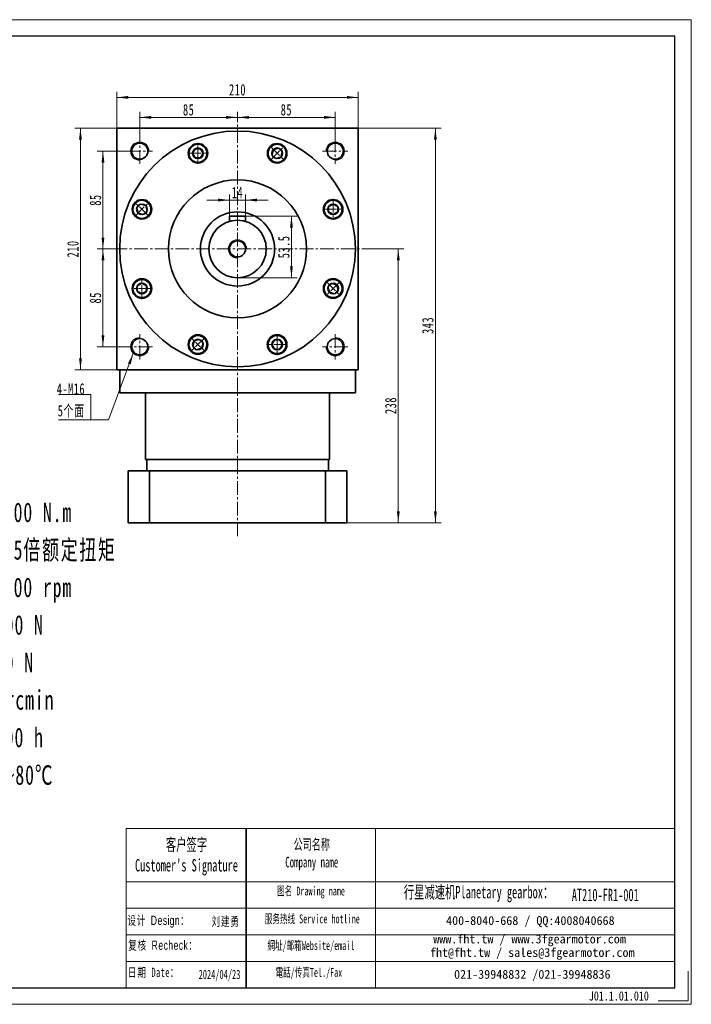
# Model space of a CAD drawing. Header units: millimetres. Extents: x 2133 to 3350, y 2111 to 2967.
# Tile 2 of 2: x 2766 to 3350, y 2111 to 2967. Entities that reach past the tile are written whole.
import ezdxf

# ---------------------------------------------------------------- set-up
doc = ezdxf.new("R2010")
doc.units = ezdxf.units.MM
doc.set_wipeout_variables(frame=1)
doc.linetypes.add('点画线', pattern=[18, 12, -2, 2, -2])
doc.layers.get('0').update_dxf_attribs({"lineweight": 35})
doc.layers.add('6文字层', color=3, linetype='Continuous')
for name, color, linetype, lineweight in [('7标注层', 4, 'Continuous', 18), ('SLD-0', 7, 'Continuous', 18), ('中心线层', 1, '点画线', 18), ('图框_外框线', 7, 'Continuous', 18), ('尺寸线层', 3, 'Continuous', 18), ('粗实线层', 7, 'Continuous', 35)]:
    doc.layers.add(name, color=color, linetype=linetype, lineweight=lineweight)
doc.styles.add('SLDTEXTSTYLE4', font='txt', dxfattribs={"width": 0.611111})
doc.styles.add('标准', font='txt', dxfattribs={"width": 0.667})
doc.styles.add('样式 1', font='txt', dxfattribs={"width": 0.8})
doc.dimstyles.new('a4-1-1.5', dxfattribs={"dimtxt": 4.5, "dimasz": 4.5, "dimexe": 2.25, "dimexo": 0, "dimgap": 0.75, "dimtad": 1, "dimdec": 3, "dimdsep": 46, "dimtxsty": '标准', "dimblk": '_CAXARROW', "dimcen": 0, "dimdle": 9, "dimazin": 2, "dimtfac": 0.707107, "dimtdec": 3, "dimtix": 1, "dimtmove": 2, "dimatfit": 3, "dimfxl": 0, "dimfrac": 2, "dimtolj": 1, "dimarcsym": 0})

# ---------------------------------------------------------------- blocks, each defined once
blk = doc.blocks.new('*X17')
at = {"layer": '尺寸线层', "linetype": 'Continuous'}
blk.add_hatch(color=0, dxfattribs=at).paths.add_polyline_path([(36.94, 58.02), (34.64, 48.31), (32.32, 49.17)], flags=0)
at = {"layer": '尺寸线层', "color": 0, "linetype": 'Continuous'}
blk.add_line((36.94, 58.02), (15.29, 0), dxfattribs=at)
at = {"layer": '尺寸线层', "color": 0}
for p, q in [((0, 22.2), (-28.12, 22.2)), ((0, 0), (0, 22.2)), ((0, 0), (-28.12, 0)), ((15.29, 0), (0, 0))]:
    blk.add_line(p, q, dxfattribs=at)
at = {"layer": '尺寸线层', "color": 0, "insert": (-4.95, 1.98), "char_height": 9.9, "width": 46.3445, "attachment_point": 9, "line_spacing_factor": 1.15057, "style": '标准'}
blk.add_mtext('\\T1.1;4-M16\\P5个面', dxfattribs=at)
blk = doc.blocks.new('*X18')
at = {"layer": '尺寸线层', "linetype": 'Continuous'}
for points in [[(2850.35, 2899.31), (2860.25, 2900.55), (2860.25, 2898.07)], [(3060.35, 2899.31), (3050.45, 2900.55), (3050.45, 2898.07)]]:
    blk.add_hatch(color=0, dxfattribs=at).paths.add_polyline_path(points, flags=0)
at = {"layer": '尺寸线层', "color": 0, "linetype": 'Continuous'}
for p, q in [((2850.35, 2872.56), (2850.35, 2904.26)), ((3060.35, 2872.56), (3060.35, 2904.26)), ((2850.35, 2899.31), (3060.35, 2899.31))]:
    blk.add_line(p, q, dxfattribs=at)
at = {"layer": '尺寸线层', "color": 0, "insert": (2955.35, 2905.85), "char_height": 9.9, "width": 26.7416, "attachment_point": 5, "line_spacing_factor": 1.15057, "style": '标准'}
blk.add_mtext('\\T1.1;210', dxfattribs=at)
blk = doc.blocks.new('_CAXARROW')
blk.add_hatch(color=0).paths.add_polyline_path([(0, 0), (-1, 0.125), (-1, -0.125)], flags=0)
blk = doc.blocks.new('*X19')
at = {"layer": '尺寸线层', "linetype": 'Continuous'}
for points in [[(2818.73, 2872.56), (2817.49, 2862.66), (2819.97, 2862.66)], [(2818.73, 2662.56), (2817.49, 2672.46), (2819.97, 2672.46)]]:
    blk.add_hatch(color=0, dxfattribs=at).paths.add_polyline_path(points, flags=0)
at = {"layer": '尺寸线层', "color": 0, "linetype": 'Continuous'}
for p, q in [((2850.35, 2872.56), (2813.78, 2872.56)), ((2818.73, 2662.56), (2818.73, 2872.56)), ((2850.35, 2662.56), (2813.78, 2662.56))]:
    blk.add_line(p, q, dxfattribs=at)
at = {"layer": '尺寸线层', "color": 0, "insert": (2812.18, 2767.56), "char_height": 9.9, "width": 26.7416, "attachment_point": 5, "rotation": 90, "line_spacing_factor": 1.15057, "style": '标准'}
blk.add_mtext('\\T1.1;210', dxfattribs=at)
blk = doc.blocks.new('*X20')
at = {"layer": '尺寸线层', "linetype": 'Continuous'}
for points in [[(2870.35, 2881.94), (2880.25, 2883.18), (2880.25, 2880.71)], [(2955.35, 2881.94), (2945.45, 2883.18), (2945.45, 2880.71)]]:
    blk.add_hatch(color=0, dxfattribs=at).paths.add_polyline_path(points, flags=0)
at = {"layer": '尺寸线层', "color": 0, "linetype": 'Continuous'}
for p, q in [((2870.35, 2863.56), (2870.35, 2886.89)), ((2955.35, 2880.67), (2955.35, 2886.89)), ((2870.35, 2881.94), (2955.35, 2881.94))]:
    blk.add_line(p, q, dxfattribs=at)
at = {"layer": '尺寸线层', "color": 0, "insert": (2912.85, 2888.49), "char_height": 9.9, "width": 19.8, "attachment_point": 5, "line_spacing_factor": 1.15057, "style": '标准'}
blk.add_mtext('\\T1.1;85', dxfattribs=at)
blk = doc.blocks.new('*X21')
at = {"layer": '尺寸线层', "linetype": 'Continuous'}
for points in [[(2955.35, 2881.94), (2965.25, 2883.18), (2965.25, 2880.71)], [(3040.35, 2881.94), (3030.45, 2883.18), (3030.45, 2880.71)]]:
    blk.add_hatch(color=0, dxfattribs=at).paths.add_polyline_path(points, flags=0)
at = {"layer": '尺寸线层', "color": 0, "linetype": 'Continuous'}
for p, q in [((2955.35, 2880.67), (2955.35, 2886.89)), ((3040.35, 2863.56), (3040.35, 2886.89)), ((2955.35, 2881.94), (3040.35, 2881.94))]:
    blk.add_line(p, q, dxfattribs=at)
at = {"layer": '尺寸线层', "color": 0, "insert": (2997.85, 2888.49), "char_height": 9.9, "width": 19.8, "attachment_point": 5, "line_spacing_factor": 1.15057, "style": '标准'}
blk.add_mtext('\\T1.1;85', dxfattribs=at)
blk = doc.blocks.new('*X22')
at = {"layer": '尺寸线层', "linetype": 'Continuous'}
for points in [[(2838.32, 2852.56), (2837.09, 2842.66), (2839.56, 2842.66)], [(2838.32, 2767.56), (2837.09, 2777.46), (2839.56, 2777.46)]]:
    blk.add_hatch(color=0, dxfattribs=at).paths.add_polyline_path(points, flags=0)
at = {"layer": '尺寸线层', "color": 0, "linetype": 'Continuous'}
for p, q in [((2859.35, 2852.56), (2833.37, 2852.56)), ((2838.32, 2767.56), (2838.32, 2852.56)), ((2847.35, 2767.56), (2833.37, 2767.56))]:
    blk.add_line(p, q, dxfattribs=at)
at = {"layer": '尺寸线层', "color": 0, "insert": (2831.78, 2810.06), "char_height": 9.9, "width": 19.8, "attachment_point": 5, "rotation": 90, "line_spacing_factor": 1.15057, "style": '标准'}
blk.add_mtext('\\T1.1;85', dxfattribs=at)
blk = doc.blocks.new('*X23')
at = {"layer": '尺寸线层', "linetype": 'Continuous'}
for points in [[(2838.32, 2767.56), (2839.56, 2757.66), (2837.09, 2757.66)], [(2838.32, 2682.56), (2839.56, 2692.46), (2837.09, 2692.46)]]:
    blk.add_hatch(color=0, dxfattribs=at).paths.add_polyline_path(points, flags=0)
at = {"layer": '尺寸线层', "color": 0, "linetype": 'Continuous'}
for p, q in [((2847.35, 2767.56), (2833.37, 2767.56)), ((2838.32, 2767.56), (2838.32, 2682.56)), ((2859.35, 2682.56), (2833.37, 2682.56))]:
    blk.add_line(p, q, dxfattribs=at)
at = {"layer": '尺寸线层', "color": 0, "insert": (2831.78, 2725.06), "char_height": 9.9, "width": 19.8, "attachment_point": 5, "rotation": 90, "line_spacing_factor": 1.15057, "style": '标准'}
blk.add_mtext('\\T1.1;85', dxfattribs=at)
blk = doc.blocks.new('*X24')
at = {"layer": '尺寸线层', "linetype": 'Continuous'}
for points in [[(3095.2, 2767.56), (3096.43, 2757.66), (3093.96, 2757.66)], [(3095.2, 2529.56), (3096.43, 2539.46), (3093.96, 2539.46)]]:
    blk.add_hatch(color=0, dxfattribs=at).paths.add_polyline_path(points, flags=0)
at = {"layer": '尺寸线层', "color": 0, "linetype": 'Continuous'}
for p, q in [((3063.35, 2767.56), (3100.15, 2767.56)), ((3095.2, 2767.56), (3095.2, 2529.56)), ((3050.35, 2529.56), (3100.15, 2529.56))]:
    blk.add_line(p, q, dxfattribs=at)
at = {"layer": '尺寸线层', "color": 0, "insert": (3088.65, 2631.4), "char_height": 9.9, "width": 26.0991, "attachment_point": 5, "rotation": 90, "line_spacing_factor": 1.15057, "style": '标准'}
blk.add_mtext('\\T1.1;238', dxfattribs=at)
blk = doc.blocks.new('*X25')
at = {"layer": '尺寸线层', "linetype": 'Continuous'}
for points in [[(3127.48, 2872.56), (3126.24, 2862.66), (3128.71, 2862.66)], [(3127.48, 2529.56), (3126.24, 2539.46), (3128.71, 2539.46)]]:
    blk.add_hatch(color=0, dxfattribs=at).paths.add_polyline_path(points, flags=0)
at = {"layer": '尺寸线层', "color": 0, "linetype": 'Continuous'}
for p, q in [((3060.35, 2872.56), (3132.43, 2872.56)), ((3127.48, 2529.56), (3127.48, 2872.56)), ((3050.35, 2529.56), (3132.43, 2529.56))]:
    blk.add_line(p, q, dxfattribs=at)
at = {"layer": '尺寸线层', "color": 0, "insert": (3120.93, 2701.06), "char_height": 9.9, "width": 25.8135, "attachment_point": 5, "rotation": 90, "line_spacing_factor": 1.15057, "style": '标准'}
blk.add_mtext('\\T1.1;343', dxfattribs=at)
blk = doc.blocks.new('*X26')
at = {"layer": '尺寸线层', "linetype": 'Continuous'}
for points in [[(2948.35, 2810.06), (2938.45, 2808.82), (2938.45, 2811.29)], [(2962.35, 2810.06), (2972.25, 2808.82), (2972.25, 2811.29)]]:
    blk.add_hatch(color=0, dxfattribs=at).paths.add_polyline_path(points, flags=0)
at = {"layer": '尺寸线层', "color": 0, "linetype": 'Continuous'}
for p, q in [((2982.15, 2810.06), (2928.55, 2810.06)), ((2948.35, 2796.06), (2948.35, 2815.01)), ((2962.35, 2796.06), (2962.35, 2815.01))]:
    blk.add_line(p, q, dxfattribs=at)
at = {"layer": '尺寸线层', "color": 0, "insert": (2955.35, 2816.6), "char_height": 9.9, "width": 19.8, "attachment_point": 5, "line_spacing_factor": 1.15057, "style": '标准'}
blk.add_mtext('\\T1.1;14', dxfattribs=at)
blk = doc.blocks.new('*X27')
at = {"layer": '尺寸线层', "linetype": 'Continuous'}
for points in [[(3002.26, 2796.06), (3003.5, 2786.16), (3001.02, 2786.16)], [(3002.26, 2742.56), (3003.5, 2752.46), (3001.02, 2752.46)]]:
    blk.add_hatch(color=0, dxfattribs=at).paths.add_polyline_path(points, flags=0)
at = {"layer": '尺寸线层', "color": 0, "linetype": 'Continuous'}
for p, q in [((2962.35, 2796.06), (3007.21, 2796.06)), ((3002.26, 2796.06), (3002.26, 2742.56)), ((2955.35, 2742.56), (3007.21, 2742.56))]:
    blk.add_line(p, q, dxfattribs=at)
at = {"layer": '尺寸线层', "color": 0, "insert": (2995.71, 2769.31), "char_height": 9.9, "width": 35.9362, "attachment_point": 5, "rotation": 90, "line_spacing_factor": 1.15057, "style": '标准'}
blk.add_mtext('\\T1.1;53.5', dxfattribs=at)
blk = doc.blocks.new('*X28')
at = {"layer": '中心线层', "linetype": '点画线', "lineweight": 18}
for p, q in [((0, -9.12), (0, 9.12)), ((-9.12, 0), (9.12, 0))]:
    blk.add_line(p, q, dxfattribs=at)
at = {"layer": '粗实线层'}
for p, q in [((-4.62, 0), (-2.31, 4)), ((-4.62, 0), (-2.31, -4)), ((-2.31, 4), (2.31, 4)), ((4.62, 0), (2.31, 4)), ((4.62, 0), (2.31, 4)), ((4.62, 0), (2.31, -4)), ((-2.31, -4), (2.31, -4))]:
    blk.add_line(p, q, dxfattribs=at)
blk.add_circle((0, 0), 4.62, dxfattribs=at)
for start, end in [(0, 180), (180, 360)]:
    blk.add_arc((0, 0), 7.87, start, end, dxfattribs=at)

msp = doc.modelspace()

# ---------------------------------------------------------------- linework, layer by layer
msp.add_line((2962.9772, 2263.5663), (2962.9772, 2125.1869))
at = {"layer": '7标注层', "color": 0}
msp.add_line((2858.5916, 2263.5663), (2858.5916, 2125.2106), dxfattribs=at)
at = {"layer": '中心线层', "lineweight": 0}
msp.add_line((2955.3515, 2517.718), (2955.3515, 2880.6651), dxfattribs=at)
at = {"layer": '中心线层'}
for p, q in [((2870.3515, 2841.5564), (2870.3515, 2863.5564)), ((3040.3515, 2863.5564), (3040.3515, 2841.5564)), ((2859.3515, 2852.5564), (2881.3515, 2852.5564)), ((3029.3515, 2852.5564), (3051.3515, 2852.5564)), ((2847.3515, 2767.5564), (3063.3515, 2767.5564)), ((2870.3515, 2671.5564), (2870.3515, 2693.5564)), ((3040.3515, 2693.5564), (3040.3515, 2671.5564)), ((2881.3515, 2682.5564), (2859.3515, 2682.5564)), ((3051.3515, 2682.5564), (3029.3515, 2682.5564))]:
    msp.add_line(p, q, dxfattribs=at)
at = {"layer": '图框_外框线'}
for p, q in [((2858.5916, 2263.5663), (2962.9772, 2263.5663)), ((2962.9772, 2263.5663), (2962.9772, 2125.2106)), ((2962.9772, 2263.5663), (3335.6639, 2263.5663)), ((3075.4457, 2263.5663), (3075.4457, 2125.2106)), ((2858.5916, 2217.3969), (2962.9772, 2217.3969)), ((2962.9772, 2217.3969), (3335.6639, 2217.3969)), ((2858.5916, 2194.3121), (3335.6639, 2194.3121)), ((2858.5916, 2171.2274), (3335.6639, 2171.2274)), ((2858.5916, 2148.1427), (3335.6639, 2148.1427))]:
    msp.add_line(p, q, dxfattribs=at)
at = {"layer": '图框_外框线', "color": 3}
msp.add_lwpolyline([(3347.1935, 2139.6226), (3347.1935, 2113.681), (3321.2519, 2113.681)], dxfattribs=at)
at = {"layer": '粗实线层'}
for p, q in [((2850.3515, 2662.5564), (2850.3515, 2872.5564)), ((2850.3515, 2872.5564), (3060.3515, 2872.5564)), ((3060.3515, 2662.5564), (3060.3515, 2872.5564)), ((2962.3515, 2796.0564), (2948.3515, 2796.0564)), ((2948.3515, 2796.0564), (2948.3515, 2791.5564)), ((2962.3515, 2796.0564), (2962.3515, 2791.5564)), ((3060.3515, 2662.5564), (2850.3515, 2662.5564)), ((2852.8515, 2662.5564), (2852.8515, 2642.5564)), ((3057.8515, 2642.5564), (3057.8515, 2662.5564)), ((3057.8515, 2662.5564), (3057.8515, 2642.5564)), ((2852.8515, 2642.5564), (3057.8515, 2642.5564)), ((2875.3515, 2584.5564), (2875.3515, 2642.5564)), ((3035.3515, 2584.5564), (3035.3515, 2642.5564)), ((3035.3515, 2584.5564), (3035.3515, 2642.5564)), ((2875.3515, 2584.5564), (3035.3515, 2584.5564)), ((2876.3515, 2574.5564), (2876.3515, 2584.5564)), ((3034.3515, 2584.5564), (3034.3515, 2574.5564)), ((3034.3515, 2574.5564), (3034.3515, 2584.5564)), ((3050.3515, 2574.5564), (2860.3515, 2574.5564)), ((2860.3515, 2529.5564), (2860.3515, 2574.5564)), ((2876.3515, 2574.5564), (2865.3515, 2574.5564)), ((2878.7624, 2529.5564), (2878.7624, 2574.5564)), ((3031.9406, 2529.5564), (3031.9406, 2574.5564)), ((3050.3515, 2529.5564), (3050.3515, 2574.5564)), ((2860.3515, 2529.5564), (3050.3515, 2529.5564))]:
    msp.add_line(p, q, dxfattribs=at)
for centre, radius in [((2955.3515, 2767.5564), 102.5), ((2870.3515, 2852.5564), 7), ((3040.3515, 2852.5564), 7), ((2920.91, 2850.7056), 8.5), ((2989.793, 2850.7056), 8.5), ((2955.3515, 2767.5564), 60), ((2872.2024, 2801.9979), 8.5), ((3038.5007, 2801.9979), 8.5), ((2955.3515, 2767.5564), 32.25), ((2955.3515, 2767.5564), 25), ((2955.3515, 2767.5564), 7), ((2872.2024, 2733.1149), 8.5), ((3038.5007, 2733.1149), 8.5), ((2870.3515, 2682.5564), 7), ((2920.91, 2684.4073), 8.5), ((2989.793, 2684.4073), 8.5), ((3040.3515, 2682.5564), 7)]:
    msp.add_circle(centre, radius, dxfattribs=at)
at = {"layer": '粗实线层', "lineweight": 18}
for centre, start, end in [((2870.3515, 2852.5564), 0, 270), ((3040.3515, 2852.5564), 270, 180), ((2955.3515, 2767.5564), 0, 270), ((2870.3515, 2682.5564), 90, 0), ((3040.3515, 2682.5564), 180, 90)]:
    msp.add_arc(centre, 8, start, end, dxfattribs=at)

# ---------------------------------------------------------------- block references
at = {"layer": '尺寸线层'}
msp.add_blockref('*X17', (2827.753, 2618.8834), dxfattribs=at)
at = {"layer": '粗实线层', "rotation": 315.0000000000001}
msp.add_blockref('*X28', (2989.793, 2850.7056), dxfattribs=at)

# ---------------------------------------------------------------- texts
at = {"layer": '6文字层', "insert": (3260.9096, 2122.0833), "char_height": 8, "width": 43.304423, "attachment_point": 1, "style": '样式 1'}
msp.add_mtext('J01.1.01.010', dxfattribs=at)
at = {"layer": 'SLD-0', "color": 1, "attachment_point": 2}
for s, insert, char_height, width, style in [("{\\fSimSun|b1|i0|c134|p2;客户签字\\PCustomer's Signature}", (2910.9643, 2255.0247), 10.772862, 134.015513, 'SLDTEXTSTYLE4'), ('{\\fSimSun|b1|i0|c134|p2;公司名称\\PCompany name}', (3019.9248, 2254.4529), 9.233882, 119.549936, 'SLDTEXTSTYLE4'), ('{\\fSimSun|b1|i0|c134|p2;图名 Drawing name}', (3019.2936, 2213.1415), 7.694901, 98.407664, 'SLDTEXTSTYLE4'), ('{\\fSimSun|b1|i0|c134|p2;  \\H1.1667x;行星减速机Planetary gearbox\\fSimSun|b0|i0|c134|p2;：}', (3161.1539, 2213.7351), 9.233882, 145.227167, 'SLDTEXTSTYLE4'), ('AT210-FR1-001', (3275.2346, 2211.2834), 10.772862, 78.399286, 'SLDTEXTSTYLE4'), ('{\\fSimSun|b0|i0|c134|p2;\\T1.1;设计 \\fArial|b0|i0|c0|p34;Design\\fSimSun|b0|i0|c134|p2;：}', (2886.5761, 2187.8033), 8, 127.276017, '标准'), ('{\\fSimSun|b0|i0|c134|p2;\\T1.1;刘建勇}', (2945.0188, 2186.8524), 8, 31.971711, '标准'), ('{\\fSimSun|b1|i0|c134|p2;服务热线 Service hotline}', (3020.3848, 2188.9451), 7.694901, 109.635592, 'SLDTEXTSTYLE4'), ('{\\fSimSun|b0|i0|c134|p2;\\T1.1;复核 \\fArial|b0|i0|c0|p34;Recheck\\fSimSun|b0|i0|c134|p2;：}', (2890.4462, 2166.1733), 8, 128.925733, '标准'), ('{\\fSimSun|b1|i0|c134|p2;網址/邮箱Website/email}', (3019.1866, 2165.7615), 7.694901, 114.120332, 'SLDTEXTSTYLE4'), ('{\\T1.1;日期 Date：}', (2882.3889, 2142.5761), 8, 122.961965, '标准'), ('2024/04/23', (2939.6897, 2140.7998), 8, 31.971711, '标准'), ('{\\fSimSun|b1|i0|c134|p2;電話/传真Tel./Fax}', (3017.4626, 2142.3972), 7.694901, 115.492865, 'SLDTEXTSTYLE4')]:
    msp.add_mtext(s, dxfattribs=dict(at, insert=insert, char_height=char_height, width=width, style=style))
at = {"layer": 'SLD-0', "color": 1, "char_height": 7.694901, "attachment_point": 2}
for s, insert, width in [('{\\fSimSun|b1|i0|c134|p2;400-8040-668 / QQ:4008040668}', (3210.067, 2187.4747), 224.040202), ('{\\fSimSun|b1|i0|c134|p2;www.fht.tw / www.3fgearmotor.com }', (3209.3575, 2171.4473), 224.292409), ('{\\fSimSun|b1|i0|c134|p2;fht@fht.tw / sales@3fgearmotor.com }', (3211.7026, 2159.73), 224.292409), ('{\\fSimSun|b1|i0|c134|p2;021-39948832 /021-39948836 }', (3211.7831, 2140.7148), 171.264222)]:
    msp.add_mtext(s, dxfattribs=dict(at, insert=insert, width=width))
at = {"layer": '尺寸线层', "insert": (2630.046, 2612.32), "char_height": 11.907, "width": 257.460024, "attachment_point": 1, "line_spacing_factor": 1.15057, "style": '标准'}
msp.add_mtext('\\T1.1;{\\H1.42857x;性能参数：\\P减速比：1:1\\P额定输出力矩：1300 N.m\\P最大加速力矩：1.5倍额定扭矩\\P额定输入转速：1500 rpm\\P容许径向力：11500 N\\P容许轴向力：5750 N\\P回程间隙：≤6 arcmin\\P使用寿命：＞20000 h\\P使用温度：-10℃~80℃\\P}', dxfattribs=at)

# ---------------------------------------------------------------- dimensions: what is measured, and where the dimension line sits
at = {"layer": '尺寸线层'}
for base, p1, p2, picture, middle in [((3060.3515, 2899.3079), (2850.3515, 2872.5564), (3060.3515, 2872.5564), '*X18', (2955.3515, 2905.8544)), ((2955.3515, 2881.9425), (2870.3515, 2863.5564), (2955.3515, 2880.6651), '*X20', (2912.8515, 2888.489)), ((3040.3515, 2881.9425), (2955.3515, 2880.6651), (3040.3515, 2863.5564), '*X21', (2997.8515, 2888.489)), ((2948.3515, 2810.0564), (2962.3515, 2796.0564), (2948.3515, 2796.0564), '*X26', (2955.3515, 2816.6029))]:
    dim = msp.add_linear_dim(base=base, p1=p1, p2=p2, dimstyle='a4-1-1.5', override={"dimsah": 1, "dimtfill": 1, "dimtzin": 8}, dxfattribs=at)
    dim.commit()
    dim.dimension.update_dxf_attribs({"geometry": picture, "text_midpoint": middle, "dimtype": 160})
for base, p1, p2, angle, picture, middle in [((2818.7296, 2872.5564), (2850.3515, 2662.5564), (2850.3515, 2872.5564), 90, '*X19', (2812.1831, 2767.5564)), ((3127.4773, 2872.5564), (3050.3515, 2529.5564), (3060.3515, 2872.5564), 90, '*X25', (3120.9308, 2701.0564)), ((2838.324, 2852.5564), (2847.3515, 2767.5564), (2859.3515, 2852.5564), 90, '*X22', (2831.7775, 2810.0564)), ((3002.2607, 2742.5564), (2962.3515, 2796.0564), (2955.3515, 2742.5564), 270, '*X27', (2995.7142, 2769.3064)), ((2838.324, 2682.5564), (2847.3515, 2767.5564), (2859.3515, 2682.5564), 270, '*X23', (2831.7775, 2725.0564)), ((3095.1958, 2529.5564), (3063.3515, 2767.5564), (3050.3515, 2529.5564), 270, '*X24', (3088.6493, 2631.404))]:
    dim = msp.add_linear_dim(base=base, p1=p1, p2=p2, angle=angle, dimstyle='a4-1-1.5', override={"dimsah": 1, "dimtfill": 1, "dimtzin": 8}, dxfattribs=at)
    dim.commit()
    dim.dimension.update_dxf_attribs({"geometry": picture, "text_midpoint": middle, "dimtype": 160})

# ---------------------------------------------------------------- next in the draw order: wipeouts: each hides what was drawn before it
for points in [[(2928.775, 2850.7056), (2928.6825, 2851.9082), (2928.6825, 2851.9082), (2928.036, 2854.034), (2926.8207, 2855.8942), (2925.1338, 2857.3402), (2923.1097, 2858.2567), (2920.91, 2858.5706), (2920.91, 2858.5706), (2918.7104, 2858.2567), (2916.6863, 2857.3402), (2914.9993, 2855.8942), (2913.784, 2854.034), (2913.1375, 2851.9082), (2913.1375, 2851.9082), (2913.045, 2850.7056), (2913.045, 2850.7056), (2913.313, 2848.67), (2914.0987, 2846.7731), (2915.3486, 2845.1442), (2916.9775, 2843.8943), (2918.8744, 2843.1086), (2920.91, 2842.8406), (2920.91, 2842.8406), (2923.3404, 2843.2255), (2925.5329, 2844.3427), (2927.2729, 2846.0826), (2928.3901, 2848.2752)], [(2877.7638, 2807.5593), (2876.8479, 2808.3443), (2876.8479, 2808.3443), (2874.8876, 2809.3903), (2872.713, 2809.8463), (2870.4976, 2809.6759), (2868.4183, 2808.8928), (2866.641, 2807.5593), (2866.641, 2807.5593), (2865.3075, 2805.782), (2864.5243, 2803.7027), (2864.354, 2801.4873), (2864.81, 2799.3127), (2865.856, 2797.3523), (2865.856, 2797.3523), (2866.641, 2796.4365), (2866.641, 2796.4365), (2868.2699, 2795.1866), (2870.1667, 2794.4009), (2872.2024, 2794.1329), (2874.238, 2794.4009), (2876.1349, 2795.1866), (2877.7638, 2796.4365), (2877.7638, 2796.4365), (2879.2101, 2798.4273), (2879.9705, 2800.7676), (2879.9705, 2803.2283), (2879.2101, 2805.5686)], [(3038.5007, 2794.1329), (3039.7033, 2794.2254), (3039.7033, 2794.2254), (3041.8291, 2794.8719), (3043.6893, 2796.0872), (3045.1353, 2797.7742), (3046.0518, 2799.7983), (3046.3657, 2801.9979), (3046.3657, 2801.9979), (3046.0518, 2804.1976), (3045.1353, 2806.2217), (3043.6893, 2807.9087), (3041.8291, 2809.1239), (3039.7033, 2809.7704), (3039.7033, 2809.7704), (3038.5007, 2809.8629), (3038.5007, 2809.8629), (3036.4651, 2809.5949), (3034.5682, 2808.8092), (3032.9393, 2807.5593), (3031.6894, 2805.9304), (3030.9037, 2804.0335), (3030.6357, 2801.9979), (3030.6357, 2801.9979), (3031.0206, 2799.5675), (3032.1378, 2797.375), (3033.8777, 2795.635), (3036.0703, 2794.5179)], [(2872.2024, 2740.9799), (2870.9997, 2740.8874), (2870.9997, 2740.8874), (2868.8739, 2740.2409), (2867.0138, 2739.0256), (2865.5677, 2737.3386), (2864.6512, 2735.3146), (2864.3374, 2733.1149), (2864.3374, 2733.1149), (2864.6512, 2730.9153), (2865.5677, 2728.8912), (2867.0138, 2727.2042), (2868.8739, 2725.9889), (2870.9997, 2725.3424), (2870.9997, 2725.3424), (2872.2024, 2725.2499), (2872.2024, 2725.2499), (2874.238, 2725.5179), (2876.1349, 2726.3036), (2877.7638, 2727.5535), (2879.0136, 2729.1824), (2879.7994, 2731.0793), (2880.0674, 2733.1149), (2880.0674, 2733.1149), (2879.6824, 2735.5453), (2878.5653, 2737.7378), (2876.8253, 2739.4778), (2874.6328, 2740.595)], [(3032.9393, 2727.5535), (3033.8551, 2726.7685), (3033.8551, 2726.7685), (3035.8154, 2725.7225), (3037.99, 2725.2665), (3040.2054, 2725.4369), (3042.2848, 2726.2201), (3044.0621, 2727.5535), (3044.0621, 2727.5535), (3045.3955, 2729.3308), (3046.1787, 2731.4102), (3046.3491, 2733.6255), (3045.8931, 2735.8002), (3044.8471, 2737.7605), (3044.8471, 2737.7605), (3044.0621, 2738.6763), (3044.0621, 2738.6763), (3042.4332, 2739.9262), (3040.5363, 2740.7119), (3038.5007, 2740.9799), (3036.4651, 2740.7119), (3034.5682, 2739.9262), (3032.9393, 2738.6763), (3032.9393, 2738.6763), (3031.4929, 2736.6855), (3030.7325, 2734.3453), (3030.7325, 2731.8845), (3031.4929, 2729.5443)], [(2915.3486, 2689.9687), (2914.5636, 2689.0528), (2914.5636, 2689.0528), (2913.5176, 2687.0925), (2913.0616, 2684.9179), (2913.232, 2682.7025), (2914.0152, 2680.6232), (2915.3486, 2678.8459), (2915.3486, 2678.8459), (2917.1259, 2677.5124), (2919.2053, 2676.7292), (2921.4206, 2676.5588), (2923.5953, 2677.0149), (2925.5556, 2678.0609), (2925.5556, 2678.0609), (2926.4714, 2678.8459), (2926.4714, 2678.8459), (2927.7213, 2680.4748), (2928.507, 2682.3716), (2928.775, 2684.4073), (2928.507, 2686.4429), (2927.7213, 2688.3398), (2926.4714, 2689.9687), (2926.4714, 2689.9687), (2924.4806, 2691.415), (2922.1404, 2692.1754), (2919.6797, 2692.1754), (2917.3394, 2691.415)], [(2981.928, 2684.4073), (2982.0205, 2683.2046), (2982.0205, 2683.2046), (2982.667, 2681.0788), (2983.8823, 2679.2187), (2985.5693, 2677.7726), (2987.5934, 2676.8561), (2989.793, 2676.5423), (2989.793, 2676.5423), (2991.9927, 2676.8561), (2994.0168, 2677.7726), (2995.7038, 2679.2187), (2996.919, 2681.0788), (2997.5655, 2683.2046), (2997.5655, 2683.2046), (2997.658, 2684.4073), (2997.658, 2684.4073), (2997.39, 2686.4429), (2996.6043, 2688.3398), (2995.3544, 2689.9687), (2993.7255, 2691.2185), (2991.8286, 2692.0043), (2989.793, 2692.2723), (2989.793, 2692.2723), (2987.3626, 2691.8873), (2985.1701, 2690.7702), (2983.4301, 2689.0302), (2982.313, 2686.8377)]]:
    msp.add_wipeout(points).dxf.layer = '粗实线层'

# ---------------------------------------------------------------- next in the draw order: linework, layer by layer
at = {"layer": '图框_外框线', "color": 3}
msp.add_lwpolyline([(2139.4679, 2110.7986), (3350.0759, 2110.7986), (3350.0759, 2966.8713), (2139.4679, 2966.8713)], close=True, dxfattribs=at)
at = {"layer": '图框_外框线', "color": 3, "lineweight": 25}
msp.add_lwpolyline([(2211.5279, 2125.2106), (3335.6639, 2125.2106), (3335.6639, 2952.4593), (2211.5279, 2952.4593)], close=True, dxfattribs=at)

# ---------------------------------------------------------------- next in the draw order: block references
at = {"layer": '粗实线层'}
msp.add_blockref('*X28', (2920.91, 2850.7056), dxfattribs=at)
for p, rotation in [((2872.2024, 2801.9979), 45.00000000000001), ((3038.5007, 2801.9979), 270), ((2872.2024, 2733.1149), 90), ((3038.5007, 2733.1149), 225.0000000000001), ((2920.91, 2684.4073), 135.0000000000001), ((2989.793, 2684.4073), 180)]:
    msp.add_blockref('*X28', p, dxfattribs=dict(at, rotation=rotation))

doc.saveas('drawing.dxf')
